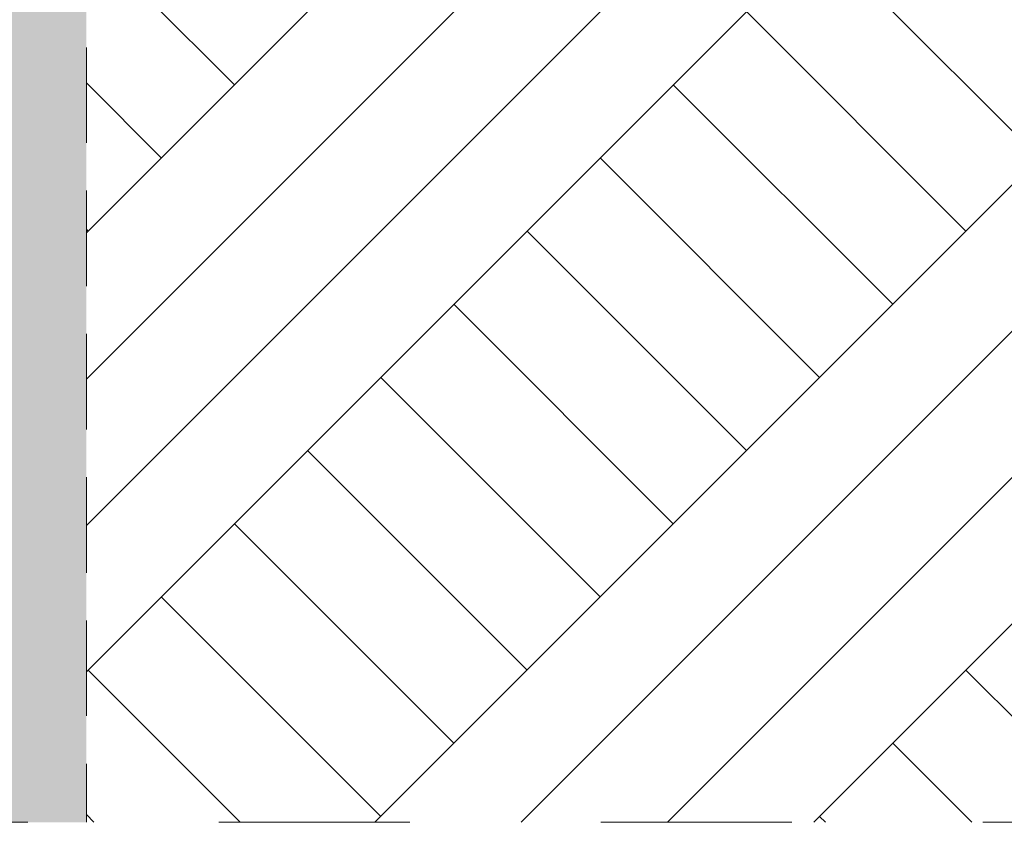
# Model space of a CAD drawing. Header units: millimetres. Extents: x 16408 to 141596, y -21057 to 26364.
# Tile 90 of 144: x 59757 to 60994, y -6534 to -5525. Entities that reach past the tile are written whole.
import ezdxf

# ---------------------------------------------------------------- set-up
doc = ezdxf.new("R2010")
doc.units = ezdxf.units.MM
doc.header["$MEASUREMENT"] = 0
for name, pattern in [('Przerywana', [480, 240, -240]), ('Przerywana gęsta', [180, 120, -60]), ('Wipeout_Contour', [1000, 0, -1000])]:
    doc.linetypes.add(name, pattern=pattern)
doc.layers.add('0_Nr_pióra__101', color=7, linetype='Continuous', lineweight=5, true_color=0xb2b2b2)
doc.layers.add('_elementy3d_Nr_pióra__101', color=7, linetype='Continuous', lineweight=5, true_color=0xb2b2b2)
doc.layers.add('0_Nr_pióra__103', color=7, linetype='Continuous', lineweight=5)
doc.layers.add('0_Nr_pióra__24', color=7, linetype='Continuous', lineweight=15)

msp = doc.modelspace()

# ---------------------------------------------------------------- hatches: boundary and pattern name
at = {"layer": '_elementy3d_Nr_pióra__101', "linetype": 'Continuous', "lineweight": 0, "true_color": 0x353535}
msp.add_hatch(color=250, dxfattribs=at).paths.add_polyline_path([(58325.8, -6533.6), (59840.5, -6533.6), (59840.5, -2016.9), (58625.9, -2016.9), (58625.9, -880), (58325.8, -880)])

# ---------------------------------------------------------------- next in the draw order: wipeouts: each hides what was drawn before it
at = {"color": 254, "linetype": 'Wipeout_Contour', "lineweight": 0, "ltscale": 378728.535652}
msp.add_wipeout([(59840.5, -6533.6), (64586.2, -6533.6), (64586.2, -5565.7), (64586.2, -5504.4), (63654.2, -5480), (59840.5, -5380)], dxfattribs=at)

# ---------------------------------------------------------------- next in the draw order: hatches: boundary and pattern name
at = {"layer": '0_Nr_pióra__101', "linetype": 'Continuous', "lineweight": 5, "true_color": 0xb2b2b2}
h = msp.add_hatch(dxfattribs=at)
h.set_pattern_fill('Grunt_0004', color=253, style=0, pattern_type=2)
h.set_pattern_definition([(45, (0, 0), (-275.7716, 275.7716), []), (45, (-91.9, 91.9), (-551.543, 551.543), []), (45, (-183.85, 183.85), (-551.543, 551.543), []), (135, (-275.77, 275.77), (91.92388, 91.92388), [390, -390])])
h.paths.add_polyline_path([(59840.5, -6533.6), (64586.2, -6533.6), (64586.2, -5565.7), (64586.2, -5504.4), (63654.2, -5480), (59840.5, -5380)])

# ---------------------------------------------------------------- next in the draw order: linework, layer by layer
at = {"layer": '0_Nr_pióra__103', "color": 7, "linetype": 'Przerywana', "lineweight": 5}
msp.add_line((56647.1, -6533.6), (65026.5, -6533.6), dxfattribs=at)
at = {"layer": '0_Nr_pióra__24', "color": 7, "linetype": 'Przerywana gęsta', "lineweight": 15}
msp.add_line((59840.5, -5380), (59840.5, -6533.6), dxfattribs=at)

doc.saveas('drawing.dxf')
